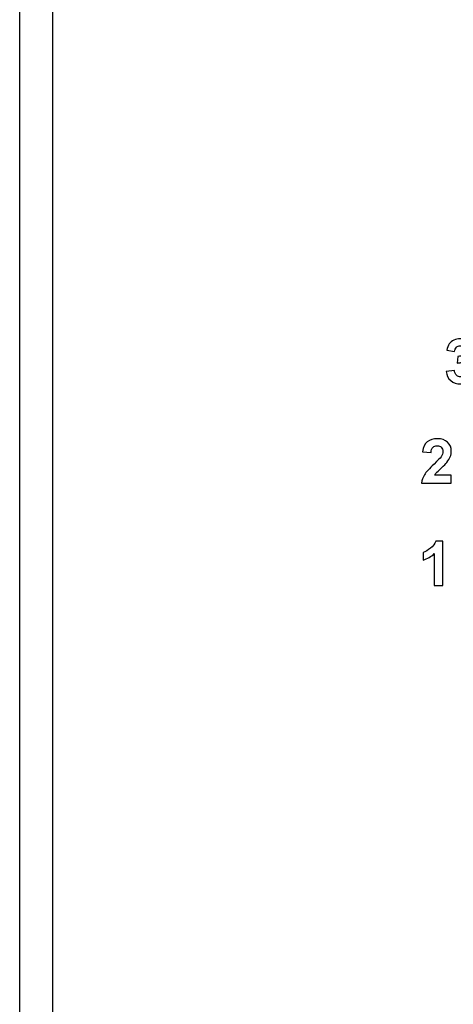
# Model space of a CAD drawing. Header units: millimetres. Extents: x 7146 to 9108, y -1574 to -663.
# Tile 7 of 256: x 7230 to 7254, y -1345 to -1291. Entities that reach past the tile are written whole.
import ezdxf

# ---------------------------------------------------------------- set-up
doc = ezdxf.new("R2010")
doc.units = ezdxf.units.MM
doc.header["$LTSCALE"] = 3

msp = doc.modelspace()

# ---------------------------------------------------------------- linework, layer by layer
at = {"linetype": 'Continuous', "lineweight": 30}
for p, q in [((7230.437, -1156.834), (7230.437, -1409.406)), ((7232.225, -1158.621), (7232.225, -1407.618))]:
    msp.add_line(p, q, dxfattribs=at)
for points, knots in [([(7253.559, -1310.449), (7253.559, -1310.449), (7254.004, -1310.395), (7254.004, -1310.395), (7254.004, -1310.395), (7254.018, -1310.509), (7254.056, -1310.595), (7254.119, -1310.655), (7254.119, -1310.655), (7254.181, -1310.715), (7254.256, -1310.745), (7254.344, -1310.745), (7254.344, -1310.745), (7254.439, -1310.745), (7254.519, -1310.709), (7254.584, -1310.637), (7254.584, -1310.637), (7254.649, -1310.565), (7254.681, -1310.468), (7254.681, -1310.346), (7254.681, -1310.346), (7254.681, -1310.23), (7254.65, -1310.139), (7254.588, -1310.071), (7254.588, -1310.071), (7254.526, -1310.003), (7254.45, -1309.97), (7254.36, -1309.97), (7254.36, -1309.97), (7254.302, -1309.97), (7254.231, -1309.981), (7254.149, -1310.004), (7254.149, -1310.004), (7254.149, -1310.004), (7254.2, -1309.629), (7254.2, -1309.629), (7254.2, -1309.629), (7254.325, -1309.632), (7254.42, -1309.605), (7254.485, -1309.548), (7254.485, -1309.548), (7254.55, -1309.491), (7254.583, -1309.415), (7254.583, -1309.32), (7254.583, -1309.32), (7254.583, -1309.239), (7254.559, -1309.175), (7254.511, -1309.127), (7254.511, -1309.127), (7254.463, -1309.079), (7254.399, -1309.055), (7254.32, -1309.055), (7254.32, -1309.055), (7254.241, -1309.055), (7254.174, -1309.082), (7254.119, -1309.137), (7254.119, -1309.137), (7254.063, -1309.191), (7254.029, -1309.271), (7254.017, -1309.375), (7254.017, -1309.375), (7254.017, -1309.375), (7253.593, -1309.304), (7253.593, -1309.304), (7253.593, -1309.304), (7253.623, -1309.158), (7253.667, -1309.042), (7253.726, -1308.956), (7253.726, -1308.956), (7253.786, -1308.869), (7253.869, -1308.801), (7253.975, -1308.751), (7253.975, -1308.751), (7254.082, -1308.702), (7254.201, -1308.676), (7254.333, -1308.676), (7254.333, -1308.676), (7254.559, -1308.676), (7254.74, -1308.749), (7254.876, -1308.893), (7254.876, -1308.893), (7254.988, -1309.01), (7255.045, -1309.143), (7255.045, -1309.292), (7255.045, -1309.292), (7255.045, -1309.503), (7254.93, -1309.671), (7254.699, -1309.796), (7254.699, -1309.796), (7254.837, -1309.825), (7254.946, -1309.891), (7255.029, -1309.994), (7255.029, -1309.994), (7255.111, -1310.096), (7255.152, -1310.22), (7255.152, -1310.366), (7255.152, -1310.366), (7255.152, -1310.576), (7255.075, -1310.755), (7254.922, -1310.904), (7254.922, -1310.904), (7254.768, -1311.052), (7254.577, -1311.126), (7254.348, -1311.126), (7254.348, -1311.126), (7254.13, -1311.126), (7253.95, -1311.064), (7253.807, -1310.939), (7253.807, -1310.939), (7253.664, -1310.814), (7253.582, -1310.651), (7253.559, -1310.449)], [0, 0, 0, 0, 0.034483, 0.034483, 0.034483, 0.034483, 0.068966, 0.068966, 0.068966, 0.068966, 0.103448, 0.103448, 0.103448, 0.103448, 0.137931, 0.137931, 0.137931, 0.137931, 0.172414, 0.172414, 0.172414, 0.172414, 0.206897, 0.206897, 0.206897, 0.206897, 0.241379, 0.241379, 0.241379, 0.241379, 0.275862, 0.275862, 0.275862, 0.275862, 0.310345, 0.310345, 0.310345, 0.310345, 0.344828, 0.344828, 0.344828, 0.344828, 0.37931, 0.37931, 0.37931, 0.37931, 0.413793, 0.413793, 0.413793, 0.413793, 0.448276, 0.448276, 0.448276, 0.448276, 0.482759, 0.482759, 0.482759, 0.482759, 0.517241, 0.517241, 0.517241, 0.517241, 0.551724, 0.551724, 0.551724, 0.551724, 0.586207, 0.586207, 0.586207, 0.586207, 0.62069, 0.62069, 0.62069, 0.62069, 0.655172, 0.655172, 0.655172, 0.655172, 0.689655, 0.689655, 0.689655, 0.689655, 0.724138, 0.724138, 0.724138, 0.724138, 0.758621, 0.758621, 0.758621, 0.758621, 0.793103, 0.793103, 0.793103, 0.793103, 0.827586, 0.827586, 0.827586, 0.827586, 0.862069, 0.862069, 0.862069, 0.862069, 0.896552, 0.896552, 0.896552, 0.896552, 0.931034, 0.931034, 0.931034, 0.931034, 1, 1, 1, 1]), ([(7253.839, -1316.069), (7253.839, -1316.069), (7253.839, -1316.496), (7253.839, -1316.496), (7253.839, -1316.496), (7253.839, -1316.496), (7252.227, -1316.496), (7252.227, -1316.496), (7252.227, -1316.496), (7252.245, -1316.335), (7252.297, -1316.181), (7252.385, -1316.037), (7252.385, -1316.037), (7252.472, -1315.892), (7252.644, -1315.701), (7252.901, -1315.461), (7252.901, -1315.461), (7253.109, -1315.269), (7253.236, -1315.138), (7253.283, -1315.069), (7253.283, -1315.069), (7253.346, -1314.974), (7253.378, -1314.88), (7253.378, -1314.787), (7253.378, -1314.787), (7253.378, -1314.685), (7253.35, -1314.606), (7253.295, -1314.551), (7253.295, -1314.551), (7253.24, -1314.496), (7253.164, -1314.468), (7253.067, -1314.468), (7253.067, -1314.468), (7252.971, -1314.468), (7252.895, -1314.497), (7252.838, -1314.555), (7252.838, -1314.555), (7252.781, -1314.613), (7252.748, -1314.709), (7252.739, -1314.843), (7252.739, -1314.843), (7252.739, -1314.843), (7252.281, -1314.797), (7252.281, -1314.797), (7252.281, -1314.797), (7252.309, -1314.544), (7252.394, -1314.363), (7252.538, -1314.252), (7252.538, -1314.252), (7252.682, -1314.142), (7252.862, -1314.087), (7253.078, -1314.087), (7253.078, -1314.087), (7253.315, -1314.087), (7253.501, -1314.151), (7253.636, -1314.278), (7253.636, -1314.278), (7253.772, -1314.406), (7253.839, -1314.565), (7253.839, -1314.755), (7253.839, -1314.755), (7253.839, -1314.863), (7253.82, -1314.965), (7253.781, -1315.063), (7253.781, -1315.063), (7253.743, -1315.161), (7253.681, -1315.263), (7253.597, -1315.37), (7253.597, -1315.37), (7253.541, -1315.441), (7253.441, -1315.543), (7253.296, -1315.676), (7253.296, -1315.676), (7253.151, -1315.809), (7253.059, -1315.898), (7253.02, -1315.941), (7253.02, -1315.941), (7252.982, -1315.985), (7252.95, -1316.027), (7252.926, -1316.069), (7252.926, -1316.069), (7252.926, -1316.069), (7253.839, -1316.069), (7253.839, -1316.069)], [0, 0, 0, 0, 0.045455, 0.045455, 0.045455, 0.045455, 0.090909, 0.090909, 0.090909, 0.090909, 0.136364, 0.136364, 0.136364, 0.136364, 0.181818, 0.181818, 0.181818, 0.181818, 0.227273, 0.227273, 0.227273, 0.227273, 0.272727, 0.272727, 0.272727, 0.272727, 0.318182, 0.318182, 0.318182, 0.318182, 0.363636, 0.363636, 0.363636, 0.363636, 0.409091, 0.409091, 0.409091, 0.409091, 0.454545, 0.454545, 0.454545, 0.454545, 0.5, 0.5, 0.5, 0.5, 0.545455, 0.545455, 0.545455, 0.545455, 0.590909, 0.590909, 0.590909, 0.590909, 0.636364, 0.636364, 0.636364, 0.636364, 0.681818, 0.681818, 0.681818, 0.681818, 0.727273, 0.727273, 0.727273, 0.727273, 0.772727, 0.772727, 0.772727, 0.772727, 0.818182, 0.818182, 0.818182, 0.818182, 0.863636, 0.863636, 0.863636, 0.863636, 0.909091, 0.909091, 0.909091, 0.909091, 1, 1, 1, 1]), ([(7253.372, -1322.043), (7253.372, -1322.043), (7252.912, -1322.043), (7252.912, -1322.043), (7252.912, -1322.043), (7252.912, -1322.043), (7252.912, -1320.31), (7252.912, -1320.31), (7252.912, -1320.31), (7252.744, -1320.468), (7252.546, -1320.584), (7252.318, -1320.659), (7252.318, -1320.659), (7252.318, -1320.659), (7252.318, -1320.241), (7252.318, -1320.241), (7252.318, -1320.241), (7252.438, -1320.202), (7252.568, -1320.128), (7252.709, -1320.018), (7252.709, -1320.018), (7252.85, -1319.908), (7252.947, -1319.78), (7252.999, -1319.634), (7252.999, -1319.634), (7252.999, -1319.634), (7253.372, -1319.634), (7253.372, -1319.634), (7253.372, -1319.634), (7253.372, -1319.634), (7253.372, -1322.043), (7253.372, -1322.043)], [0, 0, 0, 0, 0.111111, 0.111111, 0.111111, 0.111111, 0.222222, 0.222222, 0.222222, 0.222222, 0.333333, 0.333333, 0.333333, 0.333333, 0.444444, 0.444444, 0.444444, 0.444444, 0.555556, 0.555556, 0.555556, 0.555556, 0.666667, 0.666667, 0.666667, 0.666667, 0.777778, 0.777778, 0.777778, 0.777778, 1, 1, 1, 1])]:
    msp.add_open_spline(points, degree=3, knots=knots, dxfattribs=at)

doc.saveas('drawing.dxf')
